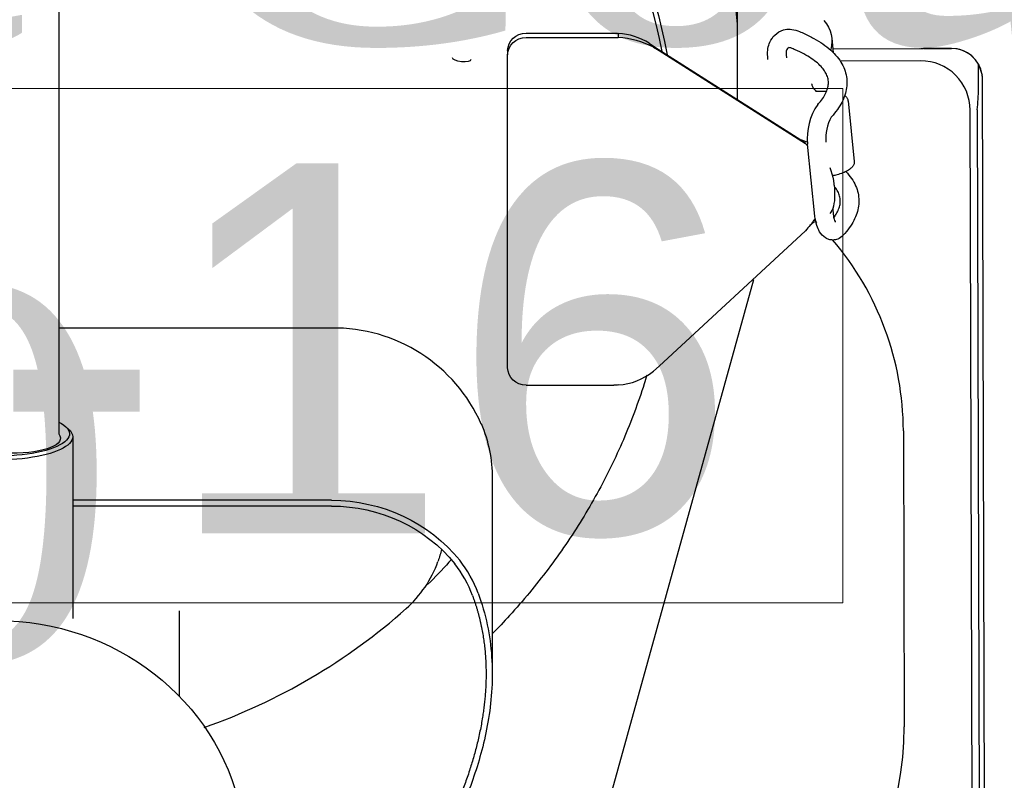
# Model space of a CAD drawing. Header units: millimetres. Extents: x 2985995 to 3127507, y -509231 to -458405.
# Tile 42 of 100: x 3023741 to 3023901, y -484628 to -484505. Entities that reach past the tile are written whole.
import ezdxf

# ---------------------------------------------------------------- set-up
doc = ezdxf.new("R2010")
doc.units = ezdxf.units.MM
doc.header["$LTSCALE"] = 1000
doc.header["$MEASUREMENT"] = 0
doc.layers.add('Equip No.', color=1, linetype='CONTINUOUS', lineweight=15)
doc.layers.add('Equipment', color=5, linetype='CONTINUOUS')
doc.layers.add('Equipment Name', color=7, linetype='CONTINUOUS')
doc.styles.add('Arial', font='arial.ttf')
doc.styles.add('style12', font='BOOKOSI.TTF')

msp = doc.modelspace()

# ---------------------------------------------------------------- linework, layer by layer
at = {"layer": 'Equip No.', "elevation": 0}
msp.add_lwpolyline([(3023614.60004, -484515.93567), (3023874.36857, -484515.93567), (3023874.36857, -484599.35819), (3023614.60004, -484599.35819)], close=True, dxfattribs=at)
at = {"layer": 'Equipment'}
for p, q in [((3023839.38733, -484327.94909, 0.02452), (3023857.2335, -484505.46478, 0.02452)), ((3023747.26959, -484380.41236, 0.02452), (3023747.26959, -484509.08439, 0.02452)), ((3023857.2335, -484501.28515, 0.02452), (3023857.2335, -484517.72405, 0.02452)), ((3023823.01945, -484506.99328, 0.02452), (3023837.21897, -484506.99328, 0.02452)), ((3023823.01945, -484507.67732, 0.02452), (3023837.21897, -484507.67732, 0.02452)), ((3023837.94057, -484507.01778, 0.02452), (3023837.94057, -484507.70182, 0.02452)), ((3023747.26959, -484509.08439, 0.02452), (3023747.26959, -484521.91844, 0.02452)), ((3023842.96857, -484508.62885, 0.02452), (3023843.80154, -484509.18859, 0.02452)), ((3023843.63897, -484509.27332, 0.02452), (3023844.583, -484509.81825, 0.02452)), ((3023843.80154, -484509.18859, 0.02452), (3023844.583, -484509.81825, 0.02452)), ((3023843.80154, -484509.18859, 0.02452), (3023867.52282, -484524.26249, 0.02452)), ((3023872.5583, -484507.8044, 0.02452), (3023872.79574, -484510.16617, 0.02452)), ((3023820.01945, -484509.81236, 0.02452), (3023820.01945, -484510.4964, 0.02452)), ((3023820.01945, -484561.2398, 0.02452), (3023820.01945, -484510.4964, 0.02452)), ((3023844.583, -484509.81825, 0.02452), (3023868.30428, -484524.89215, 0.02452)), ((3023862.21221, -484511.26937, 0.02452), (3023862.16519, -484510.80161, 0.02452)), ((3023865.15014, -484510.50152, 0.02452), (3023865.19717, -484510.96929, 0.02452)), ((3023872.72969, -484509.50917, 0.02452), (3023886.83351, -484509.46882, 0.02452)), ((3023872.73069, -484509.51917, 0.02452), (3023886.96397, -484509.47844, 0.02452)), ((3023886.96397, -484509.47844, 0.02452), (3023887.41111, -484509.47716, 0.02452)), ((3023891.96395, -484509.46414, 0.02452), (3023887.41111, -484509.47716, 0.02452)), ((3023887.54151, -484509.46679, 0.02452), (3023891.96392, -484509.45414, 0.02452)), ((3023886.96969, -484511.47844, 0.02452), (3023873.89399, -484511.51585, 0.02452)), ((3023896.35571, -484515.95681, 0.02452), (3023896.3445, -484512.03838, 0.02452)), ((3023896.3445, -484512.03838, 0.02452), (3023896.92412, -484513.79211, 0.02452)), ((3023896.92412, -484513.79211, 0.02452), (3023896.92391, -484513.71912, 0.02452)), ((3023897.42745, -484671.43917, 0.02452), (3023896.9782, -484514.43981, 0.02452)), ((3023875.19783, -484517.96427, 0.02452), (3023876.18536, -484527.78731, 0.02452)), ((3023895.41745, -484671.44492, 0.02452), (3023894.98252, -484519.44554, 0.02452)), ((3023896.11256, -484519.44231, 0.02452), (3023896.54749, -484671.44168, 0.02452)), ((3023747.26959, -484521.91844, 0.02452), (3023747.26959, -484571.94482, 0.02452)), ((3023868.30428, -484524.89215, 0.02452), (3023867.52282, -484524.26249, 0.02452)), ((3023869.80589, -484536.66121, 0.02452), (3023868.63025, -484524.96712, 0.02452)), ((3023872.69962, -484535.45371, 0.02452), (3023872.79084, -484536.36113, 0.02452)), ((3023869.88962, -484537.05621, 0.02452), (3023869.61552, -484537.33944, 0.02452)), ((3023869.61552, -484537.33944, 0.02452), (3023869.93892, -484537.29249, 0.02452)), ((3023868.30428, -484539.03196, 0.02452), (3023844.583, -484560.99353, 0.02452)), ((3023859.85588, -484546.96866, 0.02452), (3023835.55392, -484634.61828, 0.02452)), ((3023791.4482, -484554.80438, 0.02452), (3023747.26959, -484554.80438, 0.02452)), ((3023844.583, -484560.99353, 0.02452), (3023843.63897, -484561.79013, 0.02452)), ((3023823.01945, -484564.05888, 0.02452), (3023837.21897, -484564.05888, 0.02452)), ((3023748.38205, -484570.76505, 0.02452), (3023748.85492, -484571.19038, 0.02452)), ((3023884.1448, -484571.47676, 0.02452), (3023884.15136, -484571.47675, 0.02452)), ((3023884.15136, -484571.47675, 0.02452), (3023884.28871, -484619.47655, 0.02452)), ((3023749.51959, -484572.42035, 0.02452), (3023749.51959, -484601.80114, 0.02452)), ((3023817.51959, -484579.18286, 0.02452), (3023817.51959, -484610.91136, 0.02452)), ((3023791.4482, -484582.72942, 0.02452), (3023749.51959, -484582.72942, 0.02452)), ((3023791.4482, -484583.66911, 0.02452), (3023749.51959, -484583.66911, 0.02452)), ((3023766.76959, -484600.6439, 0.02452), (3023766.76959, -484614.46459, 0.02452)), ((3023884.28215, -484619.47657, 0.02452), (3023884.28871, -484619.47655, 0.02452))]:
    msp.add_line(p, q, dxfattribs=at)
for centre, radius, start, end in [((3023837.36305, -484517.47165, 0.02452), 10.46981, 57.6290341, 86.8379335), ((3023837.36921, -484520.89082, 0.02452), 13.20137, 61.6450522, 87.5194588), ((3023891.97822, -484514.45412, 0.02452), 5, 8.4530745, 90.1639475), ((3023891.97822, -484514.45412, 0.02452), 4.99, 28.9544843, 90.1639475), ((3023886.99255, -484519.4684, 0.02452), 7.99, 0.1639475, 90.1639475), ((3023891.97822, -484514.45412, 0.02452), 5, 0.1639475, 8.4530745), ((3023860.99394, -484515.24118, 0.02452), 35.36901, 353.1783085, 358.84064), ((3023878.0438, -484523.95575, 0.02452), 9.4664, 145.1331832, 186.1336184), ((3023878.44419, -484523.97785, 0.02452), 6.86501, 150.3361477, 185.7611595), ((3023864.62575, -484528.68523, 0.02452), 5.28385, 39.9095686, 45.8782688), ((3023871.79577, -484541.2173, 0.02452), 4.13074, 116.1210906, 132.9349639), ((3023836.14155, -484571.61412, 0.02452), 48.01, 44.9375789, 45.2741713), ((3023836.14155, -484571.61412, 0.02452), 48.01, 0.1639475, 40.4297923), ((3023791.87893, -484580.86113, 0.02452), 26.06031, 23.7038308, 90.9470467), ((3023837.33255, -484554.13401, 0.02452), 9.91903, 273.5143321, 309.4786191), ((3023791.22425, -484586.39519, 0.02452), 18.5894, 311.6240369, 340.3318705), ((3023796.9038, -484604.48088, 0.02452), 18.51637, 19.8717203, 38.2245722), ((3023796.9452, -484604.49961, 0.02452), 19.47274, 20.1182462, 38.2003942), ((3023738.50458, -484527.17923, 0.02452), 97.87302, 289.2759702, 311.6681644), ((3023836.2789, -484619.61393, 0.02452), 48.01, 270.1639475, 0.1639475)]:
    msp.add_arc(centre, radius, start, end, dxfattribs=at)
at = {"layer": 'Equipment', "extrusion": (0, 0, -1)}
for centre, major_axis, ratio, start_param, end_param in [((3023737.51959, -484528.36547, 0.02452), (-110, 0), 0.939692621, 1.661831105, 2.967875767), ((3023737.51959, -484528.36547, 0.02452), (-109.25, 0), 0.939692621, 1.662457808, 2.961219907), ((3023832.85427, -484511.79596, 0.02452), (-39.70403, -3.99156), 0.340504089, 2.91866269, 3.274401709), ((3023823.01945, -484509.81236, 0.02452), (-3, 0), 0.939692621, 0, 1.570796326), ((3023823.01945, -484510.4964, 0.02452), (-3, 0), 0.939692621, 0, 1.570796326), ((3023837.21897, -484516.39021, 0.02452), (-10, 0), 0.939692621, 1.57079633, 1.643018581), ((3023837.21897, -484517.07425, 0.02452), (-10, 0), 0.939692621, 1.57079633, 1.643018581), ((3023812.58407, -484511.11939, 0.02452), (1.49248, -0.15004), 0.340504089, 0.000000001, 3.141592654), ((3023884.91594, -484513.62846, 0.02452), (-15.6113, -1.56945), 0.340504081, -0.01195189, 0), ((3023871.0658, -484531.56114, 0.02452), (-0.71836, 4.94813), 0.367167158, 1.029378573, 2.865288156), ((3023873.306, -484538.74037, 0.02452), (-1.10116, 1.01855), 0.877460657, 3.028558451, 3.137269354), ((3023823.01945, -484561.2398, 0.02452), (-3, 0), 0.939692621, -1.570796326, 0), ((3023837.21897, -484554.66195, 0.02452), (-10, 0), 0.939692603, 4.640166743, 4.712388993), ((3023737.26959, -484572.42035, 0.02452), (-12.25, 0), 0.309016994, 3.141592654, 6.614112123), ((3023737.26959, -484571.94482, 0.02452), (-11.75, 0), 0.309016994, 2.588804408, 6.283185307), ((3023737.26959, -484572.42035, 0.02452), (-12.25, 0), 0.309016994, 2.810665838, 3.141592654), ((3023791.4482, -484579.18286, 0.02452), (-26.07139, 0), 0.939692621, 2.770308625, 3.141592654), ((3023737.26959, -484571.94482, 0.02452), (-10.25087, 0.76951), 0.299841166, 2.896276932, 6.037869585), ((3023791.4482, -484607.22851, 0.02452), (-26.07139, 0), 0.939692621, 1.570796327, 2.494430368), ((3023791.4482, -484607.22851, 0.02452), (-25.07139, 0), 0.939692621, 1.570796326, 2.494430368), ((3023790.26828, -484586.64166, 0.02452), (-19.5, 0), 0.951056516, 3.36141277, 3.467346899), ((3023737.51959, -484534.17981, 0.02452), (-96, 0), 0.939692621, 3.848579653, 3.902506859), ((3023791.4482, -484577.47276, 0.02452), (-25.07139, -0.00001), 0.939692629, 3.825085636, 3.848580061), ((3023737.26959, -484640.50709, 0.02452), (-40.25, 0), 0.951056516, 0.200028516, 2.941564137)]:
    msp.add_ellipse(centre, major_axis=major_axis, ratio=ratio, start_param=start_param, end_param=end_param, dxfattribs=at)
at = {"layer": 'Equipment'}
for points, knots in [([(3023862.16523, -484510.80168, 0.02452), (3023862.14928, -484510.29771, 0.02452), (3023862.13928, -484509.50967, 0.02452), (3023862.52113, -484508.28359, 0.02452), (3023863.33697, -484507.11994, 0.02452), (3023864.53925, -484506.42879, 0.02452), (3023865.87171, -484506.26137, 0.02452), (3023866.59236, -484506.4636, 0.02452), (3023867.04371, -484506.60237, 0.02452)], [0, 0, 0, 0, 0.1506213, 0.275245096, 0.454482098, 0.681237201, 0.829413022, 1, 1, 1, 1]), ([(3023867.04383, -484506.60096, 0.02452), (3023867.39226, -484506.74447, 0.02452), (3023868.25645, -484507.10408, 0.02452), (3023869.69097, -484507.81664, 0.02452), (3023871.15069, -484508.71976, 0.02452), (3023872.41384, -484509.7141, 0.02452), (3023873.44456, -484510.78721, 0.02452), (3023874.22823, -484511.92999, 0.02452), (3023874.75104, -484513.12048, 0.02452), (3023875.01356, -484514.332, 0.02452), (3023875.02726, -484515.54229, 0.02452), (3023874.80769, -484516.73963, 0.02452), (3023874.36068, -484517.92861, 0.02452), (3023873.69572, -484519.10093, 0.02452), (3023872.99937, -484520.00649, 0.02452), (3023872.58331, -484520.46627, 0.02452), (3023872.47911, -484520.58061, 0.02452)], [0, 0, 0, 0, 0.042830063, 0.125621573, 0.208719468, 0.291898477, 0.374302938, 0.454667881, 0.531887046, 0.605994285, 0.678291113, 0.750375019, 0.82374327, 0.899715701, 0.978648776, 1, 1, 1, 1]), ([(3023865.92708, -484509.3839, 0.02452), (3023865.80462, -484509.34583, 0.02452), (3023865.63781, -484509.30201, 0.02452), (3023865.44649, -484509.39742, 0.02452), (3023865.29759, -484509.54543, 0.02452), (3023865.17556, -484509.84779, 0.02452), (3023865.13229, -484510.16939, 0.02452), (3023865.14277, -484510.37438, 0.02452), (3023865.1501, -484510.5015, 0.02452)], [0, 0, 0, 0, 0.32590013, 0.52445426, 0.710521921, 0.842878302, 0.918085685, 1, 1, 1, 1]), ([(3023870.27679, -484518.54351, 0.02452), (3023870.43858, -484518.3629, 0.02452), (3023870.82676, -484517.92534, 0.02452), (3023871.36581, -484517.15878, 0.02452), (3023871.77566, -484516.33054, 0.02452), (3023871.99603, -484515.54428, 0.02452), (3023872.03475, -484514.78527, 0.02452), (3023871.88764, -484514.05054, 0.02452), (3023871.5453, -484513.31251, 0.02452), (3023871.01309, -484512.57664, 0.02452), (3023870.2627, -484511.82903, 0.02452), (3023869.26949, -484511.07681, 0.02452), (3023868.0784, -484510.36075, 0.02452), (3023866.89778, -484509.78607, 0.02452), (3023866.18807, -484509.49245, 0.02452), (3023865.92688, -484509.38528, 0.02452)], [0, 0, 0, 0, 0.043440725, 0.124235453, 0.205447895, 0.288568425, 0.376364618, 0.472306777, 0.556031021, 0.635267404, 0.719331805, 0.801096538, 0.882201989, 0.963310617, 1, 1, 1, 1]), ([(3023869.33022, -484515.24381, 0.02452), (3023869.33094, -484515.29922, 0.02452), (3023869.33599, -484515.5014, 0.02452), (3023869.52573, -484515.89166, 0.02452), (3023869.80507, -484516.20052, 0.02452), (3023869.97818, -484516.38283, 0.02452)], [0, 0, 0, 0, 0.133636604, 0.57138302, 1, 1, 1, 1]), ([(3023869.9443, -484516.35666, 0.02452), (3023869.9443, -484516.35653, 0.02452), (3023869.95264, -484516.36159, 0.02452), (3023870.00205, -484516.37741, 0.02452), (3023870.10918, -484516.3981, 0.02452), (3023870.27824, -484516.41182, 0.02452), (3023870.40555, -484516.40702, 0.02452), (3023870.48255, -484516.40373, 0.02452)], [0.1788713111, 0.1788713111, 0.1788713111, 0.1788713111, 0.2698962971, 0.4058936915, 0.5731320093, 0.7804502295, 1, 1, 1, 1]), ([(3023870.48255, -484516.40373, 0.02452), (3023870.68574, -484516.39236, 0.02452), (3023871.08132, -484516.37173, 0.02452), (3023871.49717, -484516.37329, 0.02452), (3023871.72721, -484516.38082, 0.02452)], [0, 0, 0, 0, 0.0784837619, 0.1797571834, 0.1797571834, 0.1797571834, 0.1797571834]), ([(3023874.64582, -484517.09651, 0.02452), (3023874.7486, -484517.17162, 0.02452), (3023874.9598, -484517.36199, 0.02452), (3023875.17115, -484517.68554, 0.02452), (3023875.17353, -484517.90995, 0.02452), (3023875.17358, -484517.99619, 0.02452)], [0.7347696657, 0.7347696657, 0.7347696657, 0.7347696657, 0.8262044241, 0.9432353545, 1, 1, 1, 1]), ([(3023876.1619, -484527.83038, 0.02452), (3023876.17313, -484527.9128, 0.02452), (3023876.20124, -484528.13428, 0.02452), (3023876.01864, -484528.52511, 0.02452), (3023875.67035, -484528.92588, 0.02452), (3023875.11835, -484529.30979, 0.02452), (3023874.35893, -484529.66354, 0.02452), (3023873.49959, -484529.94012, 0.02452), (3023872.904, -484530.07778, 0.02452), (3023872.63444, -484530.13032, 0.02452)], [0, 0, 0, 0, 0.0511993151, 0.1614590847, 0.2777044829, 0.4149248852, 0.5618128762, 0.7054509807, 0.8160530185, 0.8160530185, 0.8160530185, 0.8160530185]), ([(3023874.83483, -484529.41933, 0.02452), (3023875.01424, -484529.60559, 0.02452), (3023875.50224, -484530.15455, 0.02452), (3023876.15628, -484531.1083, 0.02452), (3023876.67909, -484532.29879, 0.02452), (3023876.94161, -484533.51031, 0.02452), (3023876.95531, -484534.7206, 0.02452), (3023876.73574, -484535.91794, 0.02452), (3023876.28874, -484537.10692, 0.02452), (3023875.62377, -484538.27924, 0.02452), (3023874.92742, -484539.1848, 0.02452), (3023874.51136, -484539.64458, 0.02452), (3023874.40716, -484539.75892, 0.02452)], [0.3315946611, 0.3315946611, 0.3315946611, 0.3315946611, 0.3743029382, 0.4546678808, 0.5318870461, 0.6059942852, 0.6782911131, 0.7503750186, 0.8237432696, 0.899715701, 0.9786487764, 1, 1, 1, 1]), ([(3023872.90098, -484536.88265, 0.02452), (3023873.03098, -484536.70456, 0.02452), (3023873.34747, -484536.22877, 0.02452), (3023873.70371, -484535.50885, 0.02452), (3023873.92409, -484534.72259, 0.02452), (3023873.9628, -484533.96358, 0.02452), (3023873.8157, -484533.22885, 0.02452), (3023873.47335, -484532.49082, 0.02452), (3023873.11955, -484532.00163, 0.02452), (3023872.91012, -484531.759, 0.02452), (3023872.90684, -484531.75521, 0.02452)], [0.0754997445, 0.0754997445, 0.0754997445, 0.0754997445, 0.1242354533, 0.2054478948, 0.2885684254, 0.3763646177, 0.4723067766, 0.556031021, 0.6352674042, 0.6365242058, 0.6365242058, 0.6365242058, 0.6365242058]), ([(3023872.78949, -484536.36094, 0.02452), (3023872.81231, -484536.53784, 0.02452), (3023872.84949, -484536.8191, 0.02452), (3023872.95894, -484537.24355, 0.02452), (3023873.07569, -484537.52943, 0.02452), (3023873.1279, -484537.61597, 0.02452), (3023873.12523, -484537.62272, 0.02452), (3023873.12503, -484537.62298, 0.02452)], [0, 0, 0, 0, 0.1021361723, 0.1931396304, 0.3444804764, 0.4570812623, 0.4629639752, 0.4629639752, 0.4629639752, 0.4629639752]), ([(3023869.61552, -484537.33944, 0.02452), (3023869.51323, -484537.56931, 0.02452), (3023869.31236, -484537.81408, 0.02452), (3023868.82688, -484538.37157, 0.02452), (3023868.54527, -484538.68469, 0.02452), (3023868.30428, -484539.03196, 0.02452)], [0, 0, 0, 0, 0.5, 0.5, 1, 1, 1, 1]), ([(3023874.40629, -484539.75934, 0.02452), (3023874.10705, -484540.02494, 0.02452), (3023873.64165, -484540.40473, 0.02452), (3023872.80582, -484540.57087, 0.02452), (3023872.0791, -484540.45911, 0.02452), (3023871.27987, -484540.0782, 0.02452), (3023870.61922, -484539.3533, 0.02452), (3023870.04317, -484538.10714, 0.02452), (3023869.89409, -484537.22822, 0.02452), (3023869.80724, -484536.66137, 0.02452)], [0, 0, 0, 0, 0.159658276, 0.280410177, 0.367941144, 0.454065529, 0.662519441, 0.814997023, 1, 1, 1, 1]), ([(3023842.58721, -484562.43195, 0.02452), (3023842.44284, -484562.91019, 0.02452), (3023841.8194, -484564.9202, 0.02452), (3023840.60514, -484568.4325, 0.02452), (3023838.80698, -484572.91605, 0.02452), (3023836.78967, -484577.31631, 0.02452), (3023834.55774, -484581.62344, 0.02452), (3023832.11589, -484585.82825, 0.02452), (3023829.46936, -484589.92162, 0.02452), (3023826.62382, -484593.89471, 0.02452), (3023823.58538, -484597.73891, 0.02452), (3023820.54742, -484601.23106, 0.02452), (3023818.48486, -484603.40661, 0.02452), (3023817.53197, -484604.37364, 0.02452)], [0.1185205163, 0.1185205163, 0.1185205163, 0.1185205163, 0.1283658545, 0.1599886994, 0.1916170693, 0.2232517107, 0.254893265, 0.2865422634, 0.3181991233, 0.3498641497, 0.3815375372, 0.4132193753, 0.4394017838, 0.4394017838, 0.4394017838, 0.4394017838]), ([(3023814.31763, -484598.18688, 0.02452), (3023814.37763, -484598.34998, 0.02452), (3023814.49762, -484598.6762, 0.02452), (3023814.66743, -484599.16822, 0.02452), (3023814.82985, -484599.662, 0.02452), (3023814.98419, -484600.15758, 0.02452), (3023815.1307, -484600.65472, 0.02452), (3023815.26938, -484601.15326, 0.02452), (3023815.4003, -484601.65303, 0.02452), (3023815.52353, -484602.15387, 0.02452), (3023815.63913, -484602.65559, 0.02452), (3023815.74718, -484603.15805, 0.02452), (3023815.84774, -484603.66108, 0.02452), (3023815.94091, -484604.16452, 0.02452), (3023816.02675, -484604.66822, 0.02452), (3023816.10536, -484605.17202, 0.02452), (3023816.17683, -484605.67579, 0.02452), (3023816.24124, -484606.17937, 0.02452), (3023816.29869, -484606.68262, 0.02452), (3023816.34928, -484607.18541, 0.02452), (3023816.39311, -484607.68759, 0.02452), (3023816.43029, -484608.18903, 0.02452), (3023816.46091, -484608.68961, 0.02452), (3023816.48508, -484609.1892, 0.02452), (3023816.50292, -484609.68769, 0.02452), (3023816.51454, -484610.18494, 0.02452), (3023816.52006, -484610.68085, 0.02452), (3023816.51958, -484611.17531, 0.02452), (3023816.51323, -484611.6682, 0.02452), (3023816.50112, -484612.15943, 0.02452), (3023816.48338, -484612.6489, 0.02452), (3023816.46014, -484613.1365, 0.02452), (3023816.4315, -484613.62214, 0.02452), (3023816.3976, -484614.10574, 0.02452), (3023816.35857, -484614.5872, 0.02452), (3023816.31452, -484615.06644, 0.02452), (3023816.2656, -484615.54339, 0.02452), (3023816.21192, -484616.01795, 0.02452), (3023816.15361, -484616.49007, 0.02452), (3023816.09081, -484616.95967, 0.02452), (3023816.02365, -484617.42667, 0.02452), (3023815.85704, -484618.51025, 0.02452), (3023815.55001, -484620.1834, 0.02452), (3023815.04518, -484622.39002, 0.02452), (3023814.47019, -484624.51791, 0.02452), (3023813.9307, -484626.27176, 0.02452), (3023813.45911, -484627.68664, 0.02452), (3023813.07164, -484628.7916, 0.02452), (3023812.67662, -484629.86949, 0.02452), (3023812.27654, -484630.92069, 0.02452), (3023811.87391, -484631.94486, 0.02452), (3023811.47067, -484632.94469, 0.02452), (3023811.20385, -484633.58951, 0.02452), (3023811.07043, -484633.91195, 0.02452)], [0, 0, 0, 0, 0.01245847, 0.024917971, 0.037378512, 0.049840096, 0.062302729, 0.074766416, 0.087231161, 0.099696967, 0.112163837, 0.124631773, 0.13710078, 0.149570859, 0.162042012, 0.174514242, 0.186987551, 0.199461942, 0.211937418, 0.224413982, 0.236891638, 0.249370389, 0.261850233, 0.274331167, 0.286813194, 0.299296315, 0.311780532, 0.324265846, 0.336752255, 0.34923976, 0.36172836, 0.374218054, 0.386708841, 0.399200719, 0.411693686, 0.424187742, 0.436682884, 0.449179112, 0.461676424, 0.47417482, 0.486674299, 0.499174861, 0.561686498, 0.624225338, 0.686790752, 0.749382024, 0.785161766, 0.820949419, 0.856744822, 0.892547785, 0.928358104, 0.964175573, 1, 1, 1, 1]), ([(3023815.2298, -484597.80179, 0.02452), (3023815.8618, -484599.48143, 0.02452), (3023816.35351, -484601.19944, 0.02452), (3023817.07663, -484604.65353, 0.02452), (3023817.30809, -484606.38936, 0.02452), (3023817.54308, -484609.82892, 0.02452), (3023817.54675, -484611.53261, 0.02452), (3023817.36691, -484614.87002, 0.02452), (3023817.18351, -484616.50375, 0.02452), (3023816.67431, -484619.67515, 0.02452), (3023816.34863, -484621.21285, 0.02452), (3023815.60004, -484624.17743, 0.02452), (3023815.17721, -484625.60436, 0.02452), (3023814.27725, -484628.34176, 0.02452), (3023813.8002, -484629.65229, 0.02452), (3023812.83022, -484632.15879, 0.02452), (3023812.3373, -484633.35485, 0.02452), (3023811.85308, -484634.49687, 0.02452)], [0, 0, 0, 0, 0.125, 0.125, 0.25, 0.25, 0.375, 0.375, 0.5, 0.5, 0.625, 0.625, 0.75, 0.75, 0.875, 0.875, 1, 1, 1, 1])]:
    msp.add_open_spline(points, degree=3, knots=knots, dxfattribs=at)
for points in [[(3023867.52282, -484524.26249, 0.02452), (3023867.86941, -484524.36188, 0.02452), (3023868.24381, -484524.48386, 0.02452), (3023868.62015, -484524.63031, 0.02452)], [(3023749.52045, -484601.80167, 0.02452), (3023749.52545, -484601.85014, 0.02452), (3023749.52773, -484601.88906, 0.02452), (3023749.5259, -484601.89465, 0.02452)]]:
    msp.add_open_spline(points, degree=3, dxfattribs=at)

# ---------------------------------------------------------------- texts
at = {"layer": 'Equip No.', "color": 7, "insert": (3023368.85125, -484528.09694, 1117.38829), "char_height": 60, "attachment_point": 1, "style": 'Arial'}
msp.add_mtext_dynamic_manual_height_columns('\\pxqc;CK-16', width=739.3571968, gutter_width=15, heights=[46.53479], dxfattribs=at)
at = {"layer": 'Equipment Name', "color": 0, "insert": (3023520.25813, -484448.4853, 0.12379), "char_height": 60, "width": 685.0221631, "attachment_point": 1, "style": 'style12'}
msp.add_mtext('Robot Coupe CL-50\\PTable Top', dxfattribs=at)

doc.saveas('drawing.dxf')
